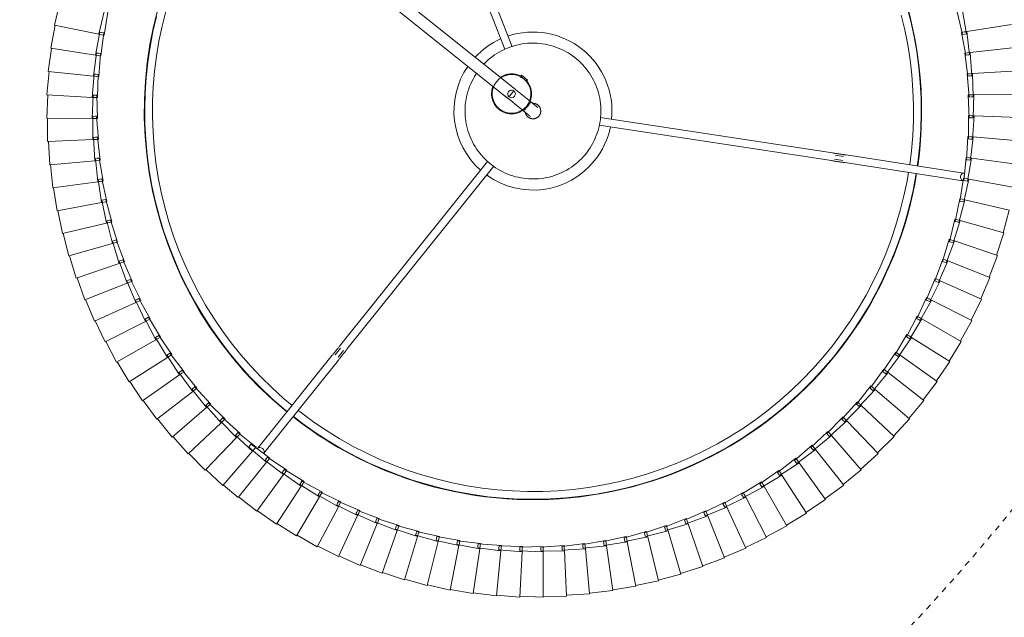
# Model space of a CAD drawing. Header units: millimetres. Extents: x 2868 to 11019, y -1415 to 7989.
# Tile 38 of 83: x 4349 to 4856, y 5833 to 6141. Entities that reach past the tile are written whole.
import ezdxf

# ---------------------------------------------------------------- set-up
doc = ezdxf.new("R2010")
doc.units = ezdxf.units.MM
doc.linetypes.add('Dash', pattern=[6, 3, -3])
doc.layers.add('A-ANNO-DIMS', color=7, linetype='Dash', lineweight=15, true_color=0xd2d2d2)
doc.layers.add('E-LITE-EQPM', color=7, linetype='Continuous', lineweight=20)

# ---------------------------------------------------------------- blocks, each defined once
blk = doc.blocks.new('64314-7L   _Suspended_tensor - 64314-44-7L SAMBA Black_ribbon beige pendant lamp ø450-7L-545827-Planta_PDF')
at = {"layer": 'E-LITE-EQPM'}
for p, q in [((617.45, 750.64), (605.48, 749.62)), ((618.64, 727.34), (617.45, 750.64)), ((629.47, 750.68), (617.48, 750.24)), ((629.55, 727.35), (629.47, 750.68)), ((581.57, 747.06), (569.88, 744.34)), ((586.1, 724.17), (581.57, 747.06)), ((593.47, 748.83), (581.66, 746.67)), ((596.89, 725.75), (593.47, 748.83)), ((605.44, 750.02), (593.53, 748.43)), ((607.75, 726.8), (605.44, 750.02)), ((641.49, 750.14), (629.48, 750.28)), ((640.45, 726.83), (641.49, 750.14)), ((653.46, 749.03), (641.48, 749.74)), ((651.3, 725.79), (653.46, 749.03)), ((665.37, 747.34), (653.44, 748.63)), ((662.1, 724.24), (665.37, 747.34)), ((677.19, 745.08), (665.32, 746.94)), ((558.1, 741.83), (546.72, 738)), ((564.8, 719.48), (558.1, 741.83)), ((569.77, 744.73), (558.22, 741.45)), ((575.4, 722.08), (569.77, 744.73)), ((672.81, 722.16), (677.19, 745.08)), ((688.88, 742.26), (677.12, 744.69)), ((683.4, 719.58), (688.88, 742.26)), ((700.42, 738.88), (688.79, 741.87)), ((546.58, 738.37), (535.4, 734)), ((554.35, 716.37), (546.58, 738.37)), ((693.86, 716.49), (700.42, 738.88)), ((711.79, 734.95), (700.32, 738.5)), ((535.24, 734.37), (524.28, 729.46)), ((544.05, 712.76), (535.24, 734.37)), ((704.16, 712.9), (711.79, 734.95)), ((722.95, 730.48), (711.67, 734.57)), ((714.28, 708.82), (722.95, 730.48)), ((524.1, 729.82), (513.39, 724.4)), ((533.95, 708.67), (524.1, 729.82)), ((585.08, 723.59), (596.89, 725.75)), ((595.85, 725.22), (607.75, 726.8)), ((595.95, 724.22), (595.85, 725.22)), ((596.89, 725.75), (596.95, 725.36)), ((596.95, 725.36), (597.1, 724.37)), ((606.68, 726.32), (618.64, 727.34)), ((606.73, 725.33), (606.68, 726.32)), ((606.78, 724.33), (606.73, 725.33)), ((607.75, 726.8), (607.79, 726.42)), ((607.79, 726.42), (607.89, 725.41)), ((607.89, 725.41), (608.03, 724.02)), ((617.55, 726.91), (629.55, 727.35)), ((617.55, 725.91), (617.55, 726.91)), ((617.56, 724.91), (617.55, 725.91)), ((618.64, 727.34), (618.66, 726.95)), ((618.66, 726.95), (618.71, 725.94)), ((618.71, 725.94), (618.79, 724.55)), ((628.35, 724.98), (628.39, 725.97)), ((628.39, 725.97), (628.44, 726.97)), ((628.44, 726.97), (640.45, 726.83)), ((629.55, 727.35), (629.55, 726.96)), ((629.55, 726.96), (629.55, 725.95)), ((629.55, 725.95), (629.56, 724.55)), ((639.13, 724.52), (639.23, 725.51)), ((639.23, 725.51), (639.32, 726.51)), ((639.32, 726.51), (651.3, 725.79)), ((640.38, 725.44), (640.32, 724.04)), ((640.43, 726.44), (640.38, 725.44)), ((640.45, 726.83), (640.43, 726.44)), ((650.02, 724.54), (650.16, 725.53)), ((650.16, 725.53), (662.1, 724.24)), ((651.27, 725.41), (651.17, 724.4)), ((651.3, 725.79), (651.27, 725.41)), ((733.89, 725.48), (722.81, 730.11)), ((724.19, 704.26), (733.89, 725.48)), ((513.2, 724.75), (502.76, 718.82)), ((524.05, 704.09), (513.2, 724.75)), ((563.85, 718.8), (575.4, 722.08)), ((574.41, 721.45), (586.1, 724.17)), ((574.6, 720.47), (574.41, 721.45)), ((574.79, 719.49), (574.6, 720.47)), ((586.64, 721.43), (574.79, 719.49)), ((575.4, 722.08), (575.49, 721.7)), ((575.49, 721.7), (575.73, 720.73)), ((575.73, 720.73), (576.07, 719.37)), ((585.23, 722.6), (585.08, 723.59)), ((585.37, 721.62), (585.23, 722.6)), ((597.3, 722.98), (585.37, 721.62)), ((586.1, 724.17), (586.18, 723.79)), ((586.18, 723.79), (586.37, 722.8)), ((586.37, 722.8), (586.64, 721.43)), ((596.05, 723.23), (595.95, 724.22)), ((608.03, 724.02), (596.05, 723.23)), ((597.1, 724.37), (597.3, 722.98)), ((618.79, 724.55), (606.78, 724.33)), ((629.56, 724.55), (617.56, 724.91)), ((640.32, 724.04), (628.35, 724.98)), ((651.04, 723.01), (639.13, 724.52)), ((649.88, 723.55), (650.02, 724.54)), ((661.71, 721.47), (649.88, 723.55)), ((651.17, 724.4), (651.04, 723.01)), ((660.57, 722.06), (660.76, 723.04)), ((672.28, 719.42), (660.57, 722.06)), ((660.76, 723.04), (660.95, 724.02)), ((660.95, 724.02), (672.81, 722.16)), ((661.9, 722.85), (661.71, 721.47)), ((662.04, 723.85), (661.9, 722.85)), ((662.1, 724.24), (662.04, 723.85)), ((671.18, 720.07), (671.41, 721.04)), ((671.41, 721.04), (671.64, 722.01)), ((671.64, 722.01), (683.4, 719.58)), ((672.54, 720.79), (672.28, 719.42)), ((672.73, 721.78), (672.54, 720.79)), ((672.81, 722.16), (672.73, 721.78)), ((744.58, 719.96), (733.73, 725.11)), ((502.55, 719.16), (492.41, 712.73)), ((514.38, 699.04), (502.55, 719.16)), ((543.17, 712), (554.35, 716.37)), ((553.42, 715.65), (564.8, 719.48)), ((553.71, 714.69), (553.42, 715.65)), ((565.61, 716.8), (554, 713.74)), ((554.35, 716.37), (554.48, 716)), ((554.48, 716), (554.81, 715.05)), ((554.81, 715.05), (555.28, 713.74)), ((564.09, 717.83), (563.85, 718.8)), ((564.33, 716.87), (564.09, 717.83)), ((576.07, 719.37), (564.33, 716.87)), ((564.8, 719.48), (564.92, 719.11)), ((564.92, 719.11), (565.2, 718.14)), ((565.2, 718.14), (565.61, 716.8)), ((682.75, 716.86), (671.18, 720.07)), ((681.67, 717.56), (681.95, 718.52)), ((693.08, 713.81), (681.67, 717.56)), ((681.95, 718.52), (682.23, 719.48)), ((682.23, 719.48), (693.86, 716.49)), ((683.08, 718.22), (682.75, 716.86)), ((683.31, 719.2), (683.08, 718.22)), ((683.4, 719.58), (683.31, 719.2)), ((692.04, 714.56), (692.37, 715.5)), ((692.37, 715.5), (692.69, 716.44)), ((692.69, 716.44), (704.16, 712.9)), ((693.47, 715.15), (693.08, 713.81)), ((693.75, 716.12), (693.47, 715.15)), ((693.86, 716.49), (693.75, 716.12)), ((733.86, 699.23), (744.58, 719.96)), ((754.98, 713.93), (744.4, 719.6)), ((492.18, 713.06), (482.36, 706.15)), ((504.96, 693.54), (492.18, 713.06)), ((533.1, 707.86), (544.05, 712.76)), ((545.11, 710.18), (533.85, 706.01)), ((543.5, 711.06), (543.17, 712)), ((543.83, 710.12), (543.5, 711.06)), ((555.28, 713.74), (543.83, 710.12)), ((544.05, 712.76), (544.2, 712.4)), ((544.2, 712.4), (544.58, 711.47)), ((544.58, 711.47), (545.11, 710.18)), ((554, 713.74), (553.71, 714.69)), ((703.25, 710.26), (692.04, 714.56)), ((702.25, 711.06), (702.62, 711.98)), ((713.24, 706.23), (702.25, 711.06)), ((702.62, 711.98), (702.99, 712.91)), ((702.99, 712.91), (714.28, 708.82)), ((703.71, 711.58), (703.25, 710.26)), ((704.04, 712.53), (703.71, 711.58)), ((704.16, 712.9), (704.04, 712.53)), ((743.29, 693.74), (754.98, 713.93)), ((765.09, 707.41), (754.79, 713.58)), ((482.12, 706.47), (472.64, 699.1)), ((495.82, 687.59), (482.12, 706.47)), ((523.23, 703.24), (533.95, 708.67)), ((535.12, 706.13), (524.08, 701.43)), ((533.47, 706.94), (533.1, 707.86)), ((533.85, 706.01), (533.47, 706.94)), ((533.95, 708.67), (534.11, 708.31)), ((534.11, 708.31), (534.54, 707.4)), ((534.54, 707.4), (535.12, 706.13)), ((712.28, 707.07), (712.69, 707.98)), ((723.02, 701.72), (712.28, 707.07)), ((712.69, 707.98), (713.11, 708.89)), ((713.11, 708.89), (724.19, 704.26)), ((713.76, 707.52), (713.24, 706.23)), ((714.13, 708.46), (713.76, 707.52)), ((714.28, 708.82), (714.13, 708.46)), ((752.44, 687.8), (765.09, 707.41)), ((774.87, 700.41), (764.88, 707.07)), ((513.61, 698.16), (524.05, 704.09)), ((525.34, 701.62), (514.53, 696.39)), ((523.66, 702.34), (523.23, 703.24)), ((524.08, 701.43), (523.66, 702.34)), ((524.05, 704.09), (524.23, 703.75)), ((524.23, 703.74), (524.7, 702.85)), ((524.7, 702.85), (525.34, 701.62)), ((722.1, 702.61), (722.56, 703.5)), ((732.58, 696.75), (722.1, 702.61)), ((722.56, 703.5), (723.02, 704.38)), ((723.02, 704.38), (733.86, 699.23)), ((723.61, 702.99), (723.02, 701.72)), ((724.02, 703.91), (723.61, 702.99)), ((724.19, 704.26), (724.02, 703.91)), ((761.3, 681.44), (774.87, 700.41)), ((784.31, 692.95), (774.65, 700.08)), ((472.38, 699.41), (464.75, 692.86)), ((486.98, 681.2), (472.38, 699.41)), ((504.23, 692.62), (514.38, 699.04)), ((515.79, 696.63), (505.25, 690.9)), ((514.07, 697.27), (513.61, 698.16)), ((514.53, 696.39), (514.07, 697.27)), ((514.38, 699.04), (514.57, 698.71)), ((514.57, 698.71), (515.09, 697.84)), ((515.09, 697.84), (515.79, 696.63)), ((731.71, 697.68), (732.21, 698.55)), ((741.89, 691.32), (731.71, 697.68)), ((732.21, 698.55), (732.71, 699.41)), ((733.22, 697.99), (732.58, 696.75)), ((732.71, 699.41), (743.29, 693.74)), ((733.69, 698.88), (733.22, 697.99)), ((733.86, 699.23), (733.69, 698.88)), ((464.5, 693.14), (455.71, 684.97)), ((479.82, 675.54), (464.5, 693.14)), ((495.14, 686.63), (504.96, 693.54)), ((506.49, 691.2), (496.23, 684.96)), ((504.74, 691.76), (504.23, 692.62)), ((505.25, 690.9), (504.74, 691.76)), ((504.96, 693.54), (505.17, 693.21)), ((505.17, 693.21), (505.73, 692.37)), ((505.73, 692.37), (506.49, 691.2)), ((741.06, 692.3), (741.6, 693.14)), ((750.93, 685.46), (741.06, 692.3)), ((741.6, 693.14), (742.14, 693.97)), ((742.59, 692.53), (741.89, 691.32)), ((742.14, 693.97), (752.44, 687.8)), ((743.09, 693.4), (742.59, 692.53)), ((743.29, 693.74), (743.09, 693.4)), ((769.83, 674.65), (784.31, 692.95)), ((793.37, 685.05), (784.07, 692.64)), ((455.43, 685.25), (447.04, 676.66)), ((471.57, 668.4), (455.43, 685.25)), ((486.34, 680.22), (495.82, 687.59)), ((497.46, 685.32), (487.51, 678.6)), ((495.69, 685.8), (495.14, 686.63)), ((496.23, 684.96), (495.69, 685.8)), ((495.82, 687.59), (496.05, 687.27)), ((496.05, 687.27), (496.64, 686.45)), ((496.64, 686.45), (497.46, 685.32)), ((750.14, 686.47), (750.72, 687.28)), ((759.67, 679.16), (750.14, 686.47)), ((750.72, 687.28), (751.3, 688.09)), ((751.68, 686.63), (750.93, 685.46)), ((751.3, 688.09), (761.3, 681.44)), ((752.23, 687.48), (751.68, 686.63)), ((752.44, 687.8), (752.23, 687.48)), ((778.04, 667.46), (793.37, 685.05)), ((802.05, 676.72), (793.12, 684.74)), ((477.86, 673.39), (486.98, 681.2)), ((486.93, 679.41), (486.34, 680.22)), ((486.98, 681.2), (487.22, 680.9)), ((487.22, 680.9), (487.85, 680.11)), ((487.85, 680.11), (488.72, 679.02)), ((758.94, 680.22), (759.56, 681)), ((768.1, 672.46), (758.94, 680.22)), ((759.56, 681), (760.17, 681.78)), ((760.48, 680.3), (759.67, 679.16)), ((760.17, 681.78), (769.83, 674.65)), ((761.07, 681.12), (760.48, 680.3)), ((761.3, 681.44), (761.07, 681.12)), ((446.74, 676.93), (438.77, 667.95)), ((463.67, 660.87), (446.74, 676.93)), ((471.02, 667.36), (479.82, 675.54)), ((488.72, 679.02), (479.11, 671.83)), ((479.82, 675.54), (480.05, 675.26)), ((480.05, 675.26), (480.73, 674.48)), ((480.73, 674.48), (481.65, 673.43)), ((485.65, 676.46), (524.05, 628.55)), ((487.51, 678.6), (486.93, 679.41)), ((768.08, 674.3), (768.73, 675.05)), ((768.73, 675.05), (778.04, 667.46)), ((769.83, 674.65), (769.59, 674.35)), ((785.89, 659.89), (802.05, 676.72)), ((810.31, 667.98), (801.78, 676.43)), ((481.65, 673.43), (472.33, 665.86)), ((478.49, 672.61), (477.86, 673.39)), ((479.11, 671.83), (478.49, 672.61)), ((520.92, 626.05), (482.53, 673.96)), ((767.42, 673.54), (768.08, 674.3)), ((776.2, 665.36), (767.42, 673.54)), ((768.97, 673.55), (768.1, 672.46)), ((769.59, 674.35), (768.97, 673.55)), ((438.47, 668.21), (430.94, 658.85)), ((456.15, 652.98), (438.47, 668.21)), ((463.18, 659.81), (471.57, 668.4)), ((473.5, 666.38), (464.56, 658.37)), ((471.68, 666.61), (471.02, 667.36)), ((471.57, 668.4), (471.84, 668.12)), ((472.33, 665.86), (471.68, 666.61)), ((471.84, 668.12), (472.53, 667.39)), ((472.53, 667.39), (473.5, 666.38)), ((775.57, 666.47), (776.26, 667.19)), ((783.95, 657.87), (775.57, 666.47)), ((777.12, 666.41), (776.2, 665.36)), ((776.26, 667.19), (776.96, 667.91)), ((776.96, 667.91), (785.89, 659.89)), ((777.78, 667.17), (777.12, 666.41)), ((778.04, 667.46), (777.78, 667.17)), ((793.36, 651.95), (810.31, 667.98)), ((818.15, 658.86), (810.03, 667.7)), ((455.7, 651.89), (463.67, 660.87)), ((463.87, 659.09), (463.18, 659.81)), ((463.67, 660.87), (463.95, 660.61)), ((463.95, 660.61), (464.69, 659.91)), ((464.69, 659.91), (465.7, 658.95)), ((783.38, 659.02), (784.1, 659.71)), ((784.1, 659.71), (784.83, 660.39)), ((784.83, 660.39), (793.36, 651.95)), ((785.62, 659.61), (784.92, 658.88)), ((785.89, 659.89), (785.62, 659.61)), ((430.62, 659.09), (423.55, 649.39)), ((449.01, 644.73), (430.62, 659.09)), ((465.7, 658.95), (457.15, 650.52)), ((464.56, 658.37), (463.87, 659.09)), ((791.33, 650.03), (783.38, 659.02)), ((784.92, 658.88), (783.95, 657.87)), ((800.45, 643.66), (818.15, 658.86)), ((825.54, 649.37), (817.85, 658.59)), ((423.22, 649.61), (416.62, 639.58)), ((442.28, 636.15), (423.22, 649.61)), ((448.62, 643.63), (456.15, 652.98)), ((458.26, 651.16), (450.13, 642.32)), ((456.43, 651.21), (455.7, 651.89)), ((456.15, 652.98), (456.44, 652.73)), ((457.15, 650.52), (456.43, 651.21)), ((456.44, 652.73), (457.21, 652.07)), ((457.21, 652.07), (458.26, 651.16)), ((790.82, 651.2), (791.57, 651.85)), ((798.33, 641.84), (790.82, 651.2)), ((792.35, 650.99), (791.33, 650.03)), ((791.57, 651.85), (792.33, 652.5)), ((792.33, 652.5), (800.45, 643.66)), ((793.08, 651.68), (792.35, 650.99)), ((793.36, 651.95), (793.08, 651.68)), ((807.13, 635.04), (825.54, 649.37)), ((832.47, 639.54), (825.23, 649.12)), ((441.94, 635.03), (449.01, 644.73)), ((449.01, 644.73), (449.32, 644.49)), ((449.32, 644.49), (450.11, 643.87)), ((798.66, 643.64), (799.44, 644.26)), ((799.44, 644.26), (807.13, 635.04)), ((416.28, 639.79), (410.17, 629.45)), ((435.96, 627.26), (416.28, 639.79)), ((451.21, 643.01), (443.51, 633.8)), ((449.38, 642.97), (448.62, 643.63)), ((450.13, 642.32), (449.38, 642.97)), ((450.11, 643.87), (451.21, 643.01)), ((797.87, 643.03), (798.66, 643.64)), ((804.93, 633.32), (797.87, 643.03)), ((799.39, 642.75), (798.33, 641.84)), ((800.16, 643.4), (799.39, 642.75)), ((800.45, 643.66), (800.16, 643.4)), ((813.39, 626.1), (832.47, 639.54)), ((838.91, 629.38), (832.15, 639.3)), ((435.68, 626.12), (442.28, 636.15)), ((444.56, 634.54), (437.31, 624.97)), ((442.73, 634.41), (441.94, 635.03)), ((442.28, 636.15), (442.59, 635.93)), ((442.59, 635.93), (443.42, 635.34)), ((443.51, 633.8), (442.73, 634.41)), ((443.42, 635.34), (444.56, 634.54)), ((804.52, 634.53), (805.34, 635.11)), ((811.11, 624.49), (804.52, 634.53)), ((806.03, 634.18), (804.93, 633.32)), ((805.34, 635.11), (806.15, 635.68)), ((806.82, 634.8), (806.03, 634.18)), ((806.15, 635.68), (813.39, 626.1)), ((807.13, 635.04), (806.82, 634.8)), ((409.82, 629.64), (404.22, 619.02)), ((430.08, 618.07), (409.82, 629.64)), ((819.21, 616.88), (838.91, 629.38)), ((844.86, 618.93), (838.58, 629.16)), ((429.86, 616.92), (435.96, 627.26)), ((438.32, 625.76), (431.54, 615.85)), ((436.5, 625.54), (435.68, 626.12)), ((435.96, 627.26), (436.29, 627.05)), ((436.29, 627.05), (437.14, 626.51)), ((437.31, 624.97), (436.5, 625.54)), ((437.14, 626.51), (438.32, 625.76)), ((525.16, 622.36), (522.41, 625.79)), ((523.96, 627.06), (526.72, 623.61)), ((810.76, 625.73), (811.6, 626.26)), ((816.85, 615.38), (810.76, 625.73)), ((812.25, 625.3), (811.11, 624.49)), ((811.6, 626.26), (812.45, 626.8)), ((813.07, 625.88), (812.25, 625.3)), ((812.45, 626.8), (819.21, 616.88)), ((813.39, 626.1), (813.07, 625.88)), ((403.86, 619.2), (398.77, 608.32)), ((424.65, 608.61), (403.86, 619.2)), ((600.9, 526.24), (525.35, 620.53)), ((528.47, 623.03), (604.09, 528.66)), ((824.59, 607.39), (844.86, 618.93)), ((850.31, 608.21), (844.52, 618.73)), ((424.48, 607.45), (430.08, 618.07)), ((432.51, 616.68), (426.21, 606.46)), ((430.7, 616.38), (429.86, 616.92)), ((430.08, 618.07), (430.42, 617.88)), ((430.42, 617.88), (431.3, 617.38)), ((431.54, 615.85), (430.7, 616.38)), ((431.3, 617.38), (432.51, 616.68)), ((816.57, 616.63), (817.44, 617.13)), ((822.16, 606.01), (816.57, 616.63)), ((818.03, 616.13), (816.85, 615.38)), ((817.44, 617.13), (818.3, 617.62)), ((818.88, 616.67), (818.03, 616.13)), ((818.3, 617.62), (824.59, 607.39)), ((819.21, 616.88), (818.88, 616.67)), ((419.56, 597.74), (424.65, 608.61)), ((424.65, 608.61), (425, 608.43)), ((398.4, 608.48), (393.84, 597.37)), ((419.68, 598.9), (398.4, 608.48)), ((427.14, 607.34), (421.34, 596.83)), ((425.35, 606.96), (424.48, 607.45)), ((425, 608.43), (425.9, 607.98)), ((426.21, 606.46), (425.35, 606.96)), ((425.9, 607.98), (427.14, 607.34)), ((821.93, 607.27), (822.82, 607.72)), ((827.01, 596.39), (821.93, 607.27)), ((823.37, 606.7), (822.16, 606.01)), ((822.82, 607.72), (823.71, 608.17)), ((824.25, 607.2), (823.37, 606.7)), ((823.71, 608.17), (829.5, 597.65)), ((824.59, 607.39), (824.25, 607.2)), ((829.5, 597.65), (850.31, 608.21)), ((855.23, 597.23), (849.95, 608.02)), ((415.12, 587.8), (419.68, 598.9)), ((419.68, 598.9), (420.04, 598.74)), ((420.04, 598.74), (420.96, 598.33)), ((827.75, 598.06), (828.66, 598.47)), ((828.66, 598.47), (833.94, 587.69)), ((393.47, 597.51), (389.45, 586.2)), ((415.18, 588.97), (393.47, 597.51)), ((422.23, 597.76), (416.94, 586.98)), ((420.45, 597.28), (419.56, 597.74)), ((421.34, 596.83), (420.45, 597.28)), ((420.96, 598.33), (422.23, 597.76)), ((826.84, 597.66), (827.75, 598.06)), ((831.39, 586.54), (826.84, 597.66)), ((828.25, 597.02), (827.01, 596.39)), ((829.15, 597.47), (828.25, 597.02)), ((829.5, 597.65), (829.15, 597.47)), ((833.94, 587.69), (855.23, 597.23)), ((859.62, 586.03), (854.87, 597.06)), ((411.16, 577.65), (415.18, 588.97)), ((415.18, 588.97), (415.54, 588.82)), ((415.54, 588.82), (416.48, 588.46)), ((416.48, 588.46), (417.78, 587.94)), ((832.21, 588.18), (833.14, 588.55)), ((833.14, 588.55), (837.89, 577.52)), ((389.07, 586.32), (385.59, 574.82)), ((411.16, 578.83), (389.07, 586.32)), ((417.78, 587.94), (413.02, 576.92)), ((416.03, 587.39), (415.12, 587.8)), ((416.94, 586.98), (416.03, 587.39)), ((831.28, 587.82), (832.21, 588.18)), ((835.29, 576.5), (831.28, 587.82)), ((832.66, 587.11), (831.39, 586.54)), ((833.58, 587.53), (832.66, 587.11)), ((833.94, 587.69), (833.58, 587.53)), ((837.89, 577.52), (859.62, 586.03)), ((863.46, 574.64), (859.25, 585.88)), ((407.69, 567.33), (411.16, 578.83)), ((411.16, 578.83), (411.53, 578.7)), ((411.53, 578.7), (412.49, 578.38)), ((412.49, 578.38), (413.81, 577.93)), ((836.19, 578.1), (837.14, 578.42)), ((837.14, 578.42), (841.35, 567.18)), ((385.21, 574.92), (382.29, 563.28)), ((407.64, 568.5), (385.21, 574.92)), ((413.81, 577.93), (409.58, 566.69)), ((412.09, 577.29), (411.16, 577.65)), ((413.02, 576.92), (412.09, 577.29)), ((835.25, 577.78), (836.19, 578.1)), ((838.71, 566.29), (835.25, 577.78)), ((836.59, 577.01), (835.29, 576.5)), ((837.53, 577.38), (836.59, 577.01)), ((837.89, 577.52), (837.53, 577.38)), ((841.35, 567.18), (863.46, 574.64)), ((866.76, 563.07), (863.09, 574.5)), ((404.72, 556.86), (407.64, 568.5)), ((407.64, 568.5), (408.01, 568.4)), ((408.01, 568.4), (408.98, 568.12)), ((408.98, 568.12), (410.33, 567.74)), ((839.69, 567.84), (840.65, 568.11)), ((840.65, 568.11), (844.32, 556.68)), ((381.9, 563.36), (379.54, 551.59)), ((404.61, 558.03), (381.9, 563.36)), ((410.33, 567.74), (406.64, 556.31)), ((408.64, 567.01), (407.69, 567.33)), ((409.58, 566.69), (408.64, 567.01)), ((840.03, 566.73), (838.71, 566.29)), ((838.73, 567.57), (839.69, 567.84)), ((841.63, 555.92), (838.73, 567.57)), ((840.99, 567.05), (840.03, 566.73)), ((841.35, 567.18), (840.99, 567.05)), ((844.32, 556.68), (866.76, 563.07)), ((869.49, 551.36), (866.38, 562.96)), ((402.26, 546.25), (404.61, 558.03)), ((404.61, 558.03), (404.99, 557.94)), ((404.99, 557.94), (405.97, 557.71)), ((407.33, 557.39), (404.2, 545.8)), ((405.68, 556.58), (404.72, 556.86)), ((406.64, 556.31), (405.68, 556.58)), ((405.97, 557.71), (407.33, 557.39)), ((842.97, 556.3), (841.63, 555.92)), ((841.71, 557.2), (842.68, 557.42)), ((844.05, 545.42), (841.71, 557.2)), ((842.68, 557.42), (843.65, 557.65)), ((843.94, 556.57), (842.97, 556.3)), ((843.65, 557.65), (846.77, 546.05)), ((844.32, 556.68), (843.94, 556.57)), ((379.15, 551.65), (377.36, 539.78)), ((402.09, 547.41), (379.15, 551.65)), ((846.77, 546.05), (869.49, 551.36)), ((400.31, 535.54), (402.09, 547.41)), ((402.09, 547.41), (402.48, 547.34)), ((403.23, 546.02), (402.26, 546.25)), ((404.84, 546.91), (402.27, 535.18)), ((402.48, 547.34), (403.47, 547.16)), ((404.2, 545.8), (403.23, 546.02)), ((403.47, 547.16), (404.84, 546.91)), ((845.41, 545.74), (844.05, 545.42)), ((844.19, 546.69), (845.17, 546.87)), ((845.97, 534.82), (844.19, 546.69)), ((845.17, 546.87), (846.16, 547.05)), ((846.39, 545.97), (845.41, 545.74)), ((846.16, 547.05), (848.71, 535.32)), ((846.77, 546.05), (846.39, 545.97)), ((376.96, 539.83), (375.75, 527.88)), ((400.09, 536.69), (376.96, 539.83)), ((848.71, 535.32), (871.66, 539.53)), ((398.87, 524.75), (400.09, 536.69)), ((400.09, 536.69), (400.47, 536.64)), ((401.29, 535.36), (400.31, 535.54)), ((400.47, 536.64), (401.47, 536.51)), ((402.85, 536.32), (400.85, 524.48)), ((402.27, 535.18), (401.29, 535.36)), ((401.47, 536.51), (402.85, 536.32)), ((784.93, 526.87), (845.62, 536.17)), ((847.34, 535.07), (845.97, 534.82)), ((846.17, 536.08), (847.16, 536.22)), ((847.37, 524.14), (846.17, 536.08)), ((847.16, 536.22), (848.15, 536.35)), ((848.33, 535.25), (847.34, 535.07)), ((848.15, 536.35), (850.14, 524.51)), ((848.71, 535.32), (848.33, 535.25)), ((375.35, 527.91), (374.71, 515.92)), ((398.6, 525.89), (375.35, 527.91)), ((846.23, 532.22), (785.54, 522.92)), ((850.14, 524.51), (873.26, 527.61)), ((397.95, 513.9), (398.6, 525.89)), ((398.6, 525.89), (398.98, 525.85)), ((399.86, 524.61), (398.87, 524.75)), ((398.98, 525.85), (399.99, 525.77)), ((400.85, 524.48), (399.86, 524.61)), ((401.38, 525.65), (399.94, 513.73)), ((399.99, 525.77), (401.38, 525.65)), ((658.42, 507.5), (777.94, 525.8)), ((779.62, 525.05), (783.92, 525.71)), ((784.25, 523.73), (779.92, 523.07)), ((848.75, 524.32), (847.37, 524.14)), ((847.63, 525.39), (848.63, 525.48)), ((848.26, 513.4), (847.63, 525.39)), ((848.63, 525.48), (849.62, 525.56)), ((849.75, 524.46), (848.75, 524.32)), ((849.62, 525.56), (851.04, 513.64)), ((850.14, 524.51), (849.75, 524.46)), ((778.55, 521.85), (658.85, 503.52)), ((374.31, 515.93), (374.24, 503.92)), ((397.63, 515.02), (374.31, 515.93)), ((397.56, 503.02), (397.63, 515.02)), ((397.63, 515.02), (398.01, 515.01)), ((398.95, 513.81), (397.95, 513.9)), ((398.01, 515.01), (399.02, 514.97)), ((399.94, 513.73), (398.95, 513.81)), ((399.02, 514.97), (400.42, 514.92)), ((400.42, 514.92), (399.55, 502.94)), ((849.65, 513.52), (848.26, 513.4)), ((848.58, 514.64), (849.58, 514.68)), ((848.63, 502.63), (848.58, 514.64)), ((849.58, 514.68), (850.58, 514.71)), ((850.65, 513.6), (849.65, 513.52)), ((850.58, 514.71), (851.42, 502.74)), ((851.04, 513.64), (850.65, 513.6)), ((851.04, 513.64), (874.29, 515.63)), ((397.18, 504.13), (373.85, 503.91)), ((373.85, 503.91), (374.36, 491.91)), ((397.18, 504.13), (397.57, 504.13)), ((397.69, 492.13), (397.18, 504.13)), ((398.56, 502.98), (397.56, 503.02)), ((397.57, 504.13), (398.57, 504.14)), ((399.55, 502.94), (398.56, 502.98)), ((398.57, 504.14), (399.97, 504.15)), ((399.97, 504.15), (399.69, 492.15)), ((848.49, 491.86), (849.01, 503.86)), ((850.03, 502.69), (848.63, 502.63)), ((849.01, 503.86), (850.01, 503.85)), ((850.01, 503.85), (851.01, 503.83)), ((851.03, 502.72), (850.03, 502.69)), ((851.01, 503.83), (851.28, 491.83)), ((851.42, 502.74), (851.03, 502.72)), ((851.42, 502.74), (874.74, 503.61)), ((104.66, 87.71), (611.35, 493.77)), ((397.25, 493.22), (373.96, 491.88)), ((397.25, 493.22), (397.64, 493.24)), ((398.34, 481.26), (397.25, 493.22)), ((397.64, 493.24), (398.65, 493.3)), ((398.69, 492.14), (397.69, 492.13)), ((398.65, 493.3), (400.04, 493.38)), ((399.69, 492.15), (398.69, 492.14)), ((400.04, 493.38), (400.33, 481.38)), ((847.82, 481.11), (848.93, 493.06)), ((848.93, 493.06), (849.92, 493.01)), ((849.92, 493.01), (850.92, 492.95)), ((850.92, 492.95), (850.61, 480.94)), ((615.1, 489.09), (108.49, 83.1)), ((373.96, 491.88), (375.05, 479.92)), ((849.88, 491.85), (848.49, 491.86)), ((850.89, 491.84), (849.88, 491.85)), ((851.28, 491.83), (850.89, 491.84)), ((851.28, 491.83), (874.61, 491.58)), ((397.85, 482.33), (374.65, 479.87)), ((397.85, 482.33), (398.24, 482.37)), ((399.51, 470.44), (397.85, 482.33)), ((398.24, 482.37), (399.24, 482.48)), ((399.24, 482.48), (400.63, 482.62)), ((400.63, 482.62), (401.5, 470.65)), ((618.38, 481.8), (617.59, 482.79)), ((618.78, 482.11), (618.07, 483)), ((618.38, 481.8), (619.94, 483.05)), ((619.94, 483.05), (621.5, 484.3)), ((621.11, 483.98), (620.4, 484.87)), ((620.71, 485.29), (621.5, 484.3)), ((846.65, 470.4), (848.32, 482.29)), ((848.32, 482.29), (849.31, 482.18)), ((849.31, 482.18), (850.31, 482.08)), ((850.31, 482.08), (849.42, 470.1)), ((374.65, 479.87), (376.31, 467.98)), ((399.34, 481.32), (398.34, 481.26)), ((400.33, 481.38), (399.34, 481.32)), ((849.22, 481.03), (847.82, 481.11)), ((850.22, 480.97), (849.22, 481.03)), ((850.61, 480.94), (850.22, 480.97)), ((850.61, 480.94), (873.91, 479.57)), ((399.36, 471.54), (400.36, 471.69)), ((400.36, 471.69), (401.74, 471.91)), ((401.74, 471.91), (403.18, 459.99)), ((398.98, 471.48), (375.92, 467.91)), ((375.92, 467.91), (378.15, 456.11)), ((398.98, 471.48), (399.36, 471.54)), ((401.2, 459.68), (398.98, 471.48)), ((400.51, 470.54), (399.51, 470.44)), ((401.5, 470.65), (400.51, 470.54)), ((565.87, 355.9), (609.7, 468.37)), ((613.52, 467.15), (569.59, 354.44)), ((844.96, 459.76), (847.2, 471.56)), ((848.04, 470.25), (846.65, 470.4)), ((847.2, 471.56), (848.19, 471.4)), ((849.17, 471.25), (847.72, 459.33)), ((849.04, 470.14), (848.04, 470.25)), ((848.19, 471.4), (849.17, 471.25)), ((849.42, 470.1), (849.04, 470.14)), ((849.42, 470.1), (872.63, 467.62)), ((400.62, 460.7), (377.76, 456.03)), ((400.62, 460.7), (401, 460.77)), ((403.41, 449.02), (400.62, 460.7)), ((401, 460.77), (401.99, 460.98)), ((402.19, 459.83), (401.2, 459.68)), ((401.99, 460.98), (403.35, 461.26)), ((403.18, 459.99), (402.19, 459.83)), ((403.35, 461.26), (405.36, 449.42)), ((842.76, 449.21), (845.57, 460.89)), ((846.34, 459.54), (844.96, 459.76)), ((847.52, 460.49), (845.49, 448.65)), ((845.57, 460.89), (846.54, 460.69)), ((847.33, 459.39), (846.34, 459.54)), ((846.54, 460.69), (847.52, 460.49)), ((847.72, 459.33), (847.33, 459.39)), ((847.72, 459.33), (870.77, 455.73)), ((377.76, 456.03), (380.55, 444.35))]:
    blk.add_line(p, q, dxfattribs=at)
at = {"layer": 'E-LITE-EQPM', "flags": 128}
for points in [[(500.74, 657.52), (505.55, 661.22), (512.08, 665.84), (518.79, 670.19), (525.67, 674.28), (532.71, 678.08), (539.89, 681.6), (547.21, 684.83), (554.65, 687.76), (562.2, 690.4), (569.86, 692.73), (577.59, 694.75), (585.41, 696.46), (593.28, 697.86), (601.21, 698.94), (609.17, 699.7), (617.16, 700.15), (625.16, 700.27), (633.16, 700.08), (641.14, 699.56), (649.09, 698.73), (657.01, 697.58), (664.87, 696.11), (672.67, 694.33), (680.39, 692.24), (688.02, 689.84), (695.55, 687.14), (702.97, 684.14), (710.26, 680.85), (717.41, 677.26), (724.41, 673.4), (731.26, 669.25), (737.93, 664.84), (744.42, 660.17), (750.72, 655.23), (756.81, 650.05), (762.69, 644.63), (768.36, 638.98), (773.79, 633.11), (778.98, 627.02), (783.92, 620.74), (788.61, 614.26), (793.04, 607.59), (797.2, 600.76), (801.08, 593.76), (804.67, 586.62), (807.98, 579.33), (811, 571.92), (813.71, 564.4), (816.12, 556.77), (818.23, 549.06), (820.03, 541.26), (821.51, 533.4), (821.65, 532.43)], [(817.68, 531.82), (816.93, 536.29), (815.34, 543.97), (813.44, 551.57), (811.24, 559.1), (808.73, 566.52), (805.94, 573.85), (802.85, 581.05), (799.48, 588.13), (795.82, 595.07), (791.9, 601.85), (787.7, 608.47), (783.24, 614.92), (778.53, 621.19), (773.57, 627.26), (768.38, 633.13), (762.95, 638.78), (757.3, 644.22), (751.44, 649.42), (745.37, 654.39), (739.11, 659.11), (732.67, 663.57), (726.05, 667.78), (719.27, 671.71), (712.34, 675.37), (705.27, 678.76), (698.07, 681.85), (690.75, 684.66), (683.32, 687.17), (675.8, 689.38), (668.2, 691.29), (660.52, 692.89), (652.79, 694.19), (645.01, 695.17), (637.2, 695.85), (629.37, 696.21), (621.53, 696.26), (613.7, 695.99), (605.88, 695.41), (598.09, 694.52), (590.35, 693.32), (582.65, 691.8), (575.03, 689.99), (567.48, 687.87), (560.03, 685.44), (552.67, 682.73), (545.43, 679.72), (538.32, 676.42), (531.35, 672.84), (524.52, 668.99), (517.85, 664.86), (511.36, 660.48), (505.04, 655.83), (503.23, 654.41)], [(430.32, 451.5), (428.52, 459.3), (427.04, 467.16), (425.88, 475.07), (425.03, 483.03), (424.5, 491.01), (424.28, 499), (424.39, 507), (424.82, 514.99), (425.57, 522.96), (426.64, 530.88), (428.02, 538.76), (429.71, 546.58), (431.72, 554.32), (434.04, 561.98), (436.66, 569.54), (439.57, 576.99), (442.79, 584.31), (446.3, 591.5), (450.09, 598.54), (454.15, 605.43), (458.5, 612.15), (463.1, 618.69), (467.97, 625.04), (473.08, 631.19), (478.44, 637.13), (484.03, 642.86), (489.84, 648.35), (495.87, 653.61), (497.71, 655.12)], [(500.23, 651.98), (495.69, 648.2), (489.88, 642.94), (484.28, 637.45), (478.91, 631.74), (473.77, 625.82), (468.87, 619.71), (464.22, 613.4), (459.82, 606.9), (455.69, 600.24), (451.83, 593.42), (448.24, 586.45), (444.93, 579.34), (441.92, 572.11), (439.19, 564.76), (436.76, 557.3), (434.63, 549.76), (432.8, 542.14), (431.28, 534.45), (430.07, 526.7), (429.17, 518.91), (428.58, 511.1), (428.3, 503.26), (428.34, 495.42), (428.69, 487.59), (429.36, 479.78), (430.33, 472), (431.62, 464.27), (433.21, 456.59), (435.11, 448.99)], [(520.92, 626.05), (521.11, 625.82), (521.29, 625.59), (521.49, 625.35), (521.69, 625.1), (521.89, 624.84), (522.1, 624.58), (522.32, 624.31), (522.54, 624.03), (522.77, 623.75), (523, 623.46), (523.23, 623.17), (523.47, 622.88), (523.71, 622.58), (523.95, 622.27), (524.19, 621.97), (524.44, 621.66), (524.69, 621.35), (524.94, 621.04), (525.19, 620.73), (525.35, 620.53)], [(528.47, 623.03), (528.22, 623.34), (527.97, 623.65), (527.72, 623.96), (527.47, 624.27), (527.23, 624.58), (526.98, 624.89), (526.74, 625.19), (526.5, 625.49), (526.27, 625.78), (526.03, 626.07), (525.8, 626.35), (525.58, 626.63), (525.36, 626.91), (525.15, 627.18), (524.94, 627.44), (524.73, 627.69), (524.54, 627.94), (524.34, 628.18), (524.16, 628.41), (524.05, 628.55)], [(595.19, 480.82), (594.82, 481.37), (594.09, 482.56), (593.41, 483.78), (592.77, 485.03), (592.19, 486.3), (591.65, 487.6), (591.17, 488.91), (590.74, 490.25), (590.37, 491.59), (590.05, 492.96), (589.78, 494.33), (589.57, 495.72), (589.42, 497.11), (589.32, 498.5), (589.28, 499.9), (589.29, 501.3), (589.36, 502.7), (589.48, 504.09), (589.66, 505.48), (589.9, 506.86), (590.19, 508.23), (590.54, 509.59), (590.94, 510.93), (591.39, 512.26), (591.89, 513.56), (592.45, 514.85), (593.06, 516.11), (593.72, 517.34), (594.42, 518.55), (595.18, 519.73), (595.98, 520.88), (596.82, 521.99), (597.71, 523.07), (598.65, 524.12), (599.62, 525.12), (600.63, 526.09), (601.69, 527.01), (602.77, 527.9), (603.89, 528.73), (605.05, 529.53), (606.23, 530.27), (607.45, 530.97), (608.69, 531.62), (609.95, 532.22), (611.24, 532.76), (612.55, 533.26), (613.88, 533.7), (615.22, 534.09), (616.58, 534.42), (617.95, 534.7), (619.34, 534.93), (620.73, 535.1), (622.12, 535.21), (623.52, 535.27), (624.28, 535.28)], [(624.28, 535.28), (625.67, 535.25), (627.07, 535.17), (628.47, 535.03), (629.85, 534.83), (631.23, 534.58), (632.59, 534.28), (633.95, 533.92), (635.29, 533.5), (636.6, 533.04), (637.9, 532.52), (639.18, 531.95), (640.44, 531.33), (641.67, 530.65), (642.87, 529.93), (644.04, 529.17), (645.18, 528.35), (646.28, 527.5), (647.35, 526.59), (648.39, 525.65), (649.38, 524.67), (650.34, 523.64), (651.25, 522.58), (652.12, 521.48), (652.95, 520.35), (653.73, 519.19), (654.46, 518), (655.14, 516.78), (655.78, 515.53), (656.36, 514.26), (656.9, 512.96), (657.38, 511.65), (657.81, 510.32), (658.18, 508.97), (658.5, 507.6), (658.77, 506.23), (658.98, 504.85), (659.13, 503.45), (659.23, 502.06), (659.27, 500.66), (659.26, 499.26), (659.19, 497.86), (659.07, 496.47), (658.89, 495.08), (658.65, 493.7), (658.36, 492.33), (658.01, 490.97), (657.62, 489.63), (657.16, 488.31), (656.66, 487), (656.1, 485.72), (655.49, 484.45), (654.83, 483.22), (654.13, 482.01), (653.37, 480.83), (652.57, 479.68), (651.73, 478.57), (650.84, 477.49), (649.9, 476.44), (648.93, 475.44), (647.92, 474.47), (646.87, 473.55), (645.78, 472.66), (644.66, 471.83), (643.5, 471.03), (642.32, 470.29), (641.1, 469.59), (639.86, 468.94), (638.6, 468.34), (637.31, 467.8), (636, 467.3), (634.67, 466.86), (633.33, 466.47), (631.97, 466.14), (630.6, 465.86), (629.21, 465.63), (627.82, 465.46), (626.43, 465.35), (625.03, 465.29), (624.28, 465.28)], [(813.92, 450.8), (815.75, 458.42), (817.27, 466.11), (818.48, 473.86), (819.38, 481.65), (819.97, 489.46), (820.25, 497.3), (820.21, 505.14), (819.86, 512.97), (819.19, 520.78), (818.29, 528.01)], [(822.21, 528.61), (822.67, 525.49), (823.52, 517.53), (824.05, 509.55), (824.27, 501.56), (824.16, 493.56), (823.73, 485.57), (822.98, 477.6), (821.91, 469.68), (820.53, 461.8), (818.84, 453.98), (816.83, 446.24)], [(784.93, 526.87), (784.65, 526.83), (784.35, 526.79), (784.05, 526.74), (783.73, 526.69), (783.4, 526.64), (783.07, 526.59), (782.73, 526.54), (782.38, 526.48), (782.02, 526.43), (781.66, 526.37), (781.29, 526.32), (780.91, 526.26), (780.54, 526.2), (780.15, 526.14), (779.76, 526.08), (779.37, 526.02), (778.98, 525.96), (778.59, 525.9), (778.19, 525.84), (777.94, 525.8)], [(778.55, 521.85), (778.94, 521.91), (779.34, 521.97), (779.73, 522.03), (780.12, 522.09), (780.51, 522.15), (780.9, 522.21), (781.28, 522.27), (781.66, 522.33), (782.03, 522.38), (782.4, 522.44), (782.76, 522.5), (783.11, 522.55), (783.46, 522.6), (783.8, 522.65), (784.13, 522.71), (784.45, 522.75), (784.76, 522.8), (785.07, 522.85), (785.36, 522.89), (785.54, 522.92)], [(619.19, 500.05), (619.37, 500.19), (619.54, 500.33), (619.72, 500.47), (619.88, 500.61), (620.05, 500.74), (620.21, 500.87), (620.37, 500.99), (620.52, 501.12), (620.67, 501.24), (620.81, 501.35), (620.95, 501.46), (621.09, 501.57), (621.21, 501.67), (621.34, 501.77), (621.45, 501.86), (621.56, 501.95), (621.67, 502.04), (621.77, 502.11), (621.86, 502.19), (621.94, 502.26), (622.02, 502.32), (622.09, 502.38), (622.16, 502.43), (622.21, 502.47), (622.26, 502.51), (622.31, 502.55), (622.34, 502.58), (622.37, 502.6), (622.39, 502.61), (622.4, 502.62), (622.41, 502.63)], [(624.28, 504.28), (624.12, 504.28), (623.96, 504.27), (623.8, 504.25), (623.64, 504.23), (623.48, 504.2), (623.32, 504.17), (623.17, 504.12), (623.02, 504.08), (622.87, 504.02), (622.72, 503.96), (622.57, 503.9), (622.43, 503.83), (622.29, 503.75), (622.15, 503.67), (622.02, 503.58), (621.89, 503.49), (621.76, 503.39), (621.64, 503.29), (621.52, 503.18), (621.41, 503.07), (621.3, 502.95), (621.19, 502.83), (621.09, 502.7), (621, 502.57), (620.91, 502.44), (620.83, 502.31), (620.75, 502.17), (620.67, 502.02), (620.61, 501.88), (620.55, 501.73), (620.49, 501.58), (620.44, 501.43), (620.4, 501.27), (620.36, 501.12), (620.33, 500.96)], [(624.28, 496.28), (624.44, 496.28), (624.59, 496.29), (624.75, 496.31), (624.91, 496.33), (625.07, 496.36), (625.23, 496.39), (625.38, 496.44), (625.53, 496.48), (625.68, 496.54), (625.83, 496.6), (625.98, 496.66), (626.12, 496.73), (626.26, 496.81), (626.4, 496.89), (626.53, 496.98), (626.66, 497.07), (626.79, 497.17), (626.91, 497.27), (627.03, 497.38), (627.14, 497.49), (627.25, 497.61), (627.36, 497.73), (627.46, 497.86), (627.55, 497.99), (627.64, 498.12), (627.72, 498.26), (627.8, 498.39), (627.88, 498.54), (627.94, 498.68), (628, 498.83), (628.06, 498.98), (628.11, 499.13), (628.15, 499.29), (628.19, 499.44), (628.22, 499.6), (628.24, 499.76), (628.26, 499.92), (628.27, 500.08), (628.28, 500.24), (628.27, 500.4), (628.27, 500.56), (628.25, 500.72), (628.23, 500.87), (628.2, 501.03), (628.17, 501.19), (628.13, 501.34), (628.09, 501.5), (628.03, 501.65), (627.98, 501.8), (627.91, 501.94), (627.84, 502.09), (627.77, 502.23), (627.69, 502.37), (627.6, 502.5), (627.51, 502.63), (627.41, 502.76), (627.31, 502.89), (627.2, 503), (627.09, 503.12), (626.98, 503.23), (626.86, 503.34), (626.73, 503.44), (626.6, 503.53), (626.47, 503.62), (626.34, 503.71), (626.2, 503.79), (626.06, 503.86), (625.91, 503.93), (625.76, 503.99), (625.62, 504.05), (625.46, 504.1), (625.31, 504.14), (625.15, 504.18), (625, 504.21), (624.84, 504.24), (624.68, 504.26), (624.52, 504.27), (624.36, 504.28), (624.28, 504.28)], [(603.67, 487.61), (603.58, 487.84), (603.44, 488.23), (603.32, 488.63), (603.22, 489.02), (603.13, 489.43), (603.06, 489.83), (603, 490.24), (602.96, 490.65), (602.94, 491.06), (602.94, 491.47), (602.95, 491.88), (602.97, 492.3), (603.01, 492.7), (603.07, 493.11), (603.15, 493.52), (603.24, 493.92), (603.35, 494.32), (603.47, 494.71), (603.61, 495.1), (603.77, 495.48), (603.93, 495.85), (604.12, 496.22), (604.32, 496.58), (604.53, 496.93), (604.76, 497.28), (605, 497.61), (605.25, 497.93), (605.52, 498.25), (605.8, 498.55), (606.09, 498.84), (606.39, 499.12), (606.7, 499.39), (607.03, 499.64), (607.36, 499.89), (607.71, 500.11), (608.06, 500.33), (608.42, 500.53), (608.78, 500.71), (609.16, 500.88), (609.54, 501.04), (609.93, 501.18), (610.32, 501.3), (610.72, 501.41), (611.12, 501.5), (611.52, 501.58), (611.93, 501.64), (612.34, 501.68), (612.75, 501.71), (613.16, 501.72), (613.57, 501.71), (613.99, 501.69), (614.39, 501.65), (614.8, 501.6), (615.21, 501.53), (615.61, 501.44), (616.01, 501.34), (616.4, 501.22), (616.79, 501.08), (617.18, 500.93), (617.55, 500.77), (617.92, 500.59), (618.29, 500.39), (618.64, 500.18), (618.99, 499.96)], [(608.54, 491.52), (612.8, 494.93), (617.06, 498.34), (619.19, 500.05)], [(626.16, 497.95), (626.16, 497.94), (626.14, 497.93), (626.13, 497.92), (626.1, 497.9), (626.07, 497.87), (626.02, 497.84), (625.98, 497.8), (625.92, 497.75), (625.86, 497.7), (625.79, 497.65), (625.71, 497.59), (625.63, 497.52), (625.54, 497.45), (625.44, 497.37), (625.34, 497.29), (625.23, 497.2), (625.11, 497.11), (624.99, 497.01), (624.86, 496.91), (624.73, 496.8), (624.59, 496.69), (624.45, 496.58), (624.3, 496.46), (624.15, 496.34), (623.99, 496.21), (623.83, 496.08), (623.67, 495.95), (623.5, 495.81), (623.33, 495.68), (623.15, 495.54), (622.98, 495.4), (622.94, 495.37)], [(622.94, 495.37), (618.68, 491.95), (614.42, 488.54), (612.3, 486.84)], [(622.77, 495.29), (622.88, 495.01), (623.01, 494.62), (623.13, 494.23), (623.24, 493.83), (623.32, 493.43), (623.4, 493.02), (623.45, 492.61), (623.49, 492.2), (623.51, 491.79), (623.52, 491.38), (623.51, 490.97), (623.48, 490.56), (623.44, 490.15), (623.38, 489.74), (623.31, 489.34), (623.21, 488.94), (623.11, 488.54), (622.98, 488.15), (622.84, 487.76), (622.69, 487.38), (622.52, 487), (622.34, 486.63), (622.14, 486.27), (621.92, 485.92), (621.7, 485.58), (621.46, 485.24), (621.2, 484.92)], [(624.03, 496.29), (624.19, 496.28), (624.28, 496.28)], [(617.98, 482.3), (617.67, 482.14), (617.3, 481.97), (616.92, 481.82), (616.53, 481.68), (616.14, 481.55), (615.74, 481.45), (615.34, 481.35), (614.93, 481.28), (614.53, 481.22), (614.12, 481.17), (613.71, 481.15), (613.29, 481.13), (612.88, 481.14), (612.47, 481.16), (612.06, 481.2), (611.65, 481.26), (611.25, 481.33), (610.85, 481.41), (610.45, 481.52), (610.05, 481.64), (609.66, 481.77), (609.28, 481.92), (608.9, 482.09), (608.53, 482.27), (608.17, 482.46), (607.82, 482.67), (607.47, 482.9)], [(624.28, 465.28), (622.88, 465.31), (621.48, 465.39), (620.09, 465.53), (618.7, 465.73), (617.32, 465.98), (615.96, 466.28), (614.6, 466.64), (613.27, 467.06), (611.95, 467.52), (610.65, 468.04), (609.37, 468.61), (608.11, 469.24), (606.88, 469.91), (605.68, 470.63), (604.51, 471.39), (603.37, 472.21), (602.27, 473.07), (601.2, 473.97), (600.16, 474.91), (599.17, 475.9), (598.94, 476.14)]]:
    blk.add_lwpolyline(points, dxfattribs=at)
at = {"layer": 'E-LITE-EQPM'}
for centre, radius, start, end in [((624.27, 500.28), 200.2, 9.25, 109.6236), ((624.27, 500.28), 200.2, 109.6694, 128.1537), ((624.27, 500.28), 200.2, 129.2621, 217.8555), ((624.27, 500.28), 40.71, 38.7079, 125.6983), ((624.27, 500.28), 40.71, 131.5474, 214.4423), ((624.27, 500.28), 200.2, 308.7079, 8.1434), ((624.27, 500.28), 40.71, 11.4978, 38.7079), ((624.27, 500.28), 40.71, 251.5585, 5.8108), ((624.28, 500.29), 3, 128.7079, 140.0708), ((624.28, 500.29), 3, 113.7079, 128.7079), ((613.23, 491.43), 10, 38.7079, 218.7079), ((613.23, 491.43), 10, 218.7079, 38.7079), ((624.28, 500.29), 3, 297.2725, 308.7079), ((624.28, 500.29), 3, 308.7079, 323.7079), ((613.23, 491.43), 10.29, 158.7079, 160.7655), ((613.23, 491.43), 2, 38.7079, 218.7079), ((613.23, 491.43), 2, 38.7079, 218.7079), ((613.23, 491.43), 2, 218.7079, 38.7079), ((613.23, 491.43), 2, 218.7079, 38.7079), ((613.23, 491.43), 10.29, 338.7079, 340.7655), ((624.27, 500.28), 40.71, 222.9792, 245.8715)]:
    blk.add_arc(centre, radius, start, end, dxfattribs=at)
for centre, major_axis, ratio, start_param, end_param in [((484.09, 675.21), (1.56, 1.25), 0.707107, 3.141593, 6.283185), ((484.09, 675.21), (1.56, 1.25), 0.707107, 2.898308, 3.141593), ((845.93, 534.19), (-0.3, 1.98), 0.707107, 0, 3.141593), ((845.93, 534.19), (-0.3, 1.98), 0.707107, 3.141593, 3.376902), ((613.23, 491.43), (-1.88, 2.34), 0.038955, 0.840153, 1.570796), ((613.23, 491.43), (-1.88, 2.34), 0.038955, 1.570796, 2.30144)]:
    blk.add_ellipse(centre, major_axis=major_axis, ratio=ratio, start_param=start_param, end_param=end_param, dxfattribs=at)
for points, knots in [([(617.53, 500.46), (617.53, 500.46), (617.6, 500.42), (617.99, 500.23), (618.44, 499.98), (618.75, 499.77)], [0, 0, 0, 0, 0.1428571, 0.2857143, 0.5046641, 0.5046641, 0.5046641, 0.5046641]), ([(621.42, 497.99), (621.09, 498.4), (620.4, 499.2), (619.65, 499.9), (619.25, 500.12), (619.16, 500.04), (619.15, 499.96)], [-1, -1, -1, -1, -0.8333333, -0.6666667, -0.5555556, -0.4444444, -0.4444444, -0.4444444, -0.4444444]), ([(621.42, 497.99), (621.64, 497.72), (622.07, 497.16), (622.58, 496.39), (622.92, 495.78), (623.01, 495.46), (622.95, 495.35), (622.88, 495.34), (622.84, 495.35)], [0, 0, 0, 0, 0.1111111, 0.2222222, 0.3333333, 0.4444444, 0.5138889, 0.5555556, 0.5555556, 0.5555556, 0.5555556]), ([(622.44, 495.32), (622.54, 495.08), (622.69, 494.69), (622.81, 494.29), (622.88, 494.06), (622.92, 493.92), (622.95, 493.8), (622.97, 493.69), (622.98, 493.66), (622.98, 493.66)], [0.4285714, 0.4285714, 0.4285714, 0.4285714, 0.5714286, 0.6785714, 0.7321429, 0.7857143, 0.8392857, 0.8928571, 1, 1, 1, 1]), ([(604.01, 487.53), (603.91, 487.77), (603.76, 488.17), (603.64, 488.56), (603.58, 488.79), (603.54, 488.93), (603.51, 489.05), (603.48, 489.16), (603.48, 489.2), (603.48, 489.2)], [0.4285714, 0.4285714, 0.4285714, 0.4285714, 0.5714286, 0.6785714, 0.7321429, 0.7857143, 0.8392857, 0.8928571, 1, 1, 1, 1]), ([(608.93, 482.4), (608.92, 482.4), (608.85, 482.43), (608.42, 482.65), (607.85, 482.98), (607.42, 483.28)], [0, 0, 0, 0, 0.1428571, 0.2857143, 0.5714286, 0.5714286, 0.5714286, 0.5714286]), ([(619.41, 483.57), (619.36, 483.52), (619.24, 483.43), (619.02, 483.27), (618.73, 483.07), (618.42, 482.88), (618.16, 482.72), (617.88, 482.57), (617.8, 482.53), (617.8, 482.53)], [0.5138889, 0.5138889, 0.5138889, 0.5138889, 0.5486111, 0.5833333, 0.6527778, 0.7222222, 0.7916667, 0.8611111, 1, 1, 1, 1]), ([(620.92, 485.03), (620.92, 485.03), (620.9, 485.01), (620.85, 484.94), (620.75, 484.83), (620.61, 484.68), (620.44, 484.49), (620.24, 484.29), (620.01, 484.07), (619.73, 483.82), (619.53, 483.66), (619.41, 483.57)], [0, 0, 0, 0, 0.0555556, 0.1111111, 0.1666667, 0.2222222, 0.2777778, 0.3333333, 0.3888889, 0.4444444, 0.5138889, 0.5138889, 0.5138889, 0.5138889])]:
    blk.add_open_spline(points, degree=3, knots=knots, dxfattribs=at)

msp = doc.modelspace()

# ---------------------------------------------------------------- linework, layer by layer
at = {"layer": 'A-ANNO-DIMS', "color": 7, "true_color": 0xf0f0f0}
msp.add_circle((3988.61, 6594.11), 1121, dxfattribs=at)

# ---------------------------------------------------------------- block references
at = {"layer": 'E-LITE-EQPM', "extrusion": (0, 0, -1), "rotation": 179.9999950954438}
msp.add_blockref('64314-7L   _Suspended_tensor - 64314-44-7L SAMBA Black_ribbon beige pendant lamp ø450-7L-545827-Planta_PDF', (-3988.61, 6594.11), dxfattribs=at)

doc.saveas('drawing.dxf')
